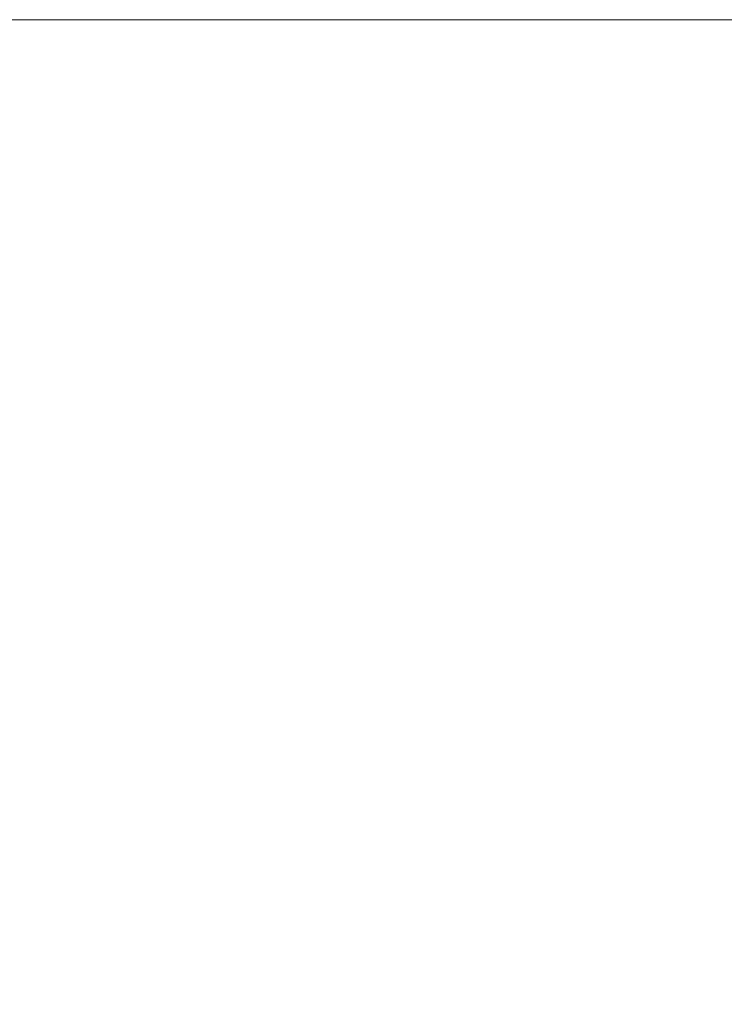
# Model space of a CAD drawing. Header units: centimetres. Extents: x -25.8 to 27.5, y 33.3 to 35.1.
# Tile 193 of 256: x -7.8545 to -7.8321, y 35.1088 to 35.1401. Entities that reach past the tile are written whole.
import ezdxf

# ---------------------------------------------------------------- set-up
doc = ezdxf.new("R2010")
doc.units = ezdxf.units.CM
doc.header["$LTSCALE"] = 2.54
doc.layers.add('Lucido design-1', color=7, linetype='Continuous')

# ---------------------------------------------------------------- blocks, each defined once
blk = doc.blocks.new('Gruppo-6-1')
at = {"color": 7, "linetype": 'Continuous', "lineweight": 9}
for points, invisible_edges in [([(27.40704, 35.140065, 330.489196), (27.40704, 35.140112, 330.486121), (-25.69296, 35.140112, 330.486121), (-25.69296, 35.140065, 330.489196)], 8), ([(-25.69296, 35.140112, 330.486121), (9.50704, 35.140112, 330.286121), (-7.79296, 35.140112, 330.286121)], 9), ([(-25.69296, 35.140112, 329.886121), (-25.69296, 35.140112, 330.486121), (-7.835096, 35.140112, 330.281633), (-7.843356, 35.140112, 330.279668)], 10), ([(-7.843356, 35.140112, 330.279668), (-7.851525, 35.140112, 330.277355), (-25.69296, 35.140112, 329.886121)], 10), ([(9.50704, 35.140112, 330.286121), (-25.69296, 35.140112, 330.486121), (27.40704, 35.140112, 330.486121)], 9), ([(-7.79296, 35.140112, 330.286121), (-7.801448, 35.140112, 330.285941), (-25.69296, 35.140112, 330.486121)], 10), ([(-7.851525, 35.140112, 330.277355), (-7.859588, 35.140112, 330.274697), (-25.69296, 35.140112, 329.886121)], 10), ([(-25.69296, 35.140112, 330.486121), (-7.818364, 35.140112, 330.284502), (-7.82676, 35.140112, 330.283245)], 9), ([(-7.801448, 35.140112, 330.285941), (-7.809921, 35.140112, 330.285401), (-25.69296, 35.140112, 330.486121)], 10), ([(-7.809921, 35.140112, 330.285401), (-7.818364, 35.140112, 330.284502), (-25.69296, 35.140112, 330.486121)], 10), ([(-7.82676, 35.140112, 330.283245), (-7.835096, 35.140112, 330.281633), (-25.69296, 35.140112, 330.486121)], 10), ([(27.40704, 35.140065, 306.522433), (27.40704, 35.140112, 306.519358), (-25.69296, 35.140112, 306.519358), (-25.69296, 35.140065, 306.522433)], 8), ([(-25.69296, 35.140112, 306.519358), (-7.819065, 35.140112, 306.317647), (-7.82769, 35.140112, 306.31632)], 9), ([(-25.69296, 35.140112, 306.519358), (-7.844724, 35.140112, 306.312544), (-7.853101, 35.140112, 306.310102)], 9), ([(-7.82769, 35.140112, 306.31632), (-7.836248, 35.140112, 306.314618), (-25.69296, 35.140112, 306.519358)], 10), ([(-7.836248, 35.140112, 306.314618), (-7.844724, 35.140112, 306.312544), (-25.69296, 35.140112, 306.519358)], 10), ([(-7.853101, 35.140112, 306.310102), (-7.861364, 35.140112, 306.307297), (-25.69296, 35.140112, 306.519358)], 10), ([(-25.69296, 35.140112, 306.519358), (-7.801684, 35.140112, 306.319168), (-7.810391, 35.140112, 306.318597)], 9), ([(9.50704, 35.140112, 306.319358), (-25.69296, 35.140112, 306.519358), (27.40704, 35.140112, 306.519358)], 9), ([(9.50704, 35.140112, 306.319358), (-7.79296, 35.140112, 306.319358), (-25.69296, 35.140112, 306.519358)], 10), ([(-7.810391, 35.140112, 306.318597), (-7.819065, 35.140112, 306.317647), (-25.69296, 35.140112, 306.519358)], 10), ([(-7.79296, 35.140112, 306.319358), (-7.801684, 35.140112, 306.319168), (-25.69296, 35.140112, 306.519358)], 10), ([(-7.861364, 35.140112, 306.307297), (-7.853101, 35.140112, 306.310102), (-7.85179, 35.140017, 306.305944), (-7.859873, 35.140017, 306.3032)], 14), ([(-7.859588, 35.140112, 330.274697), (-7.851525, 35.140112, 330.277355), (-7.850248, 35.140017, 330.273186), (-7.858136, 35.140017, 330.270586)], 14), ([(-7.853101, 35.140112, 306.310102), (-7.844724, 35.140112, 306.312544), (-7.843595, 35.140017, 306.308332), (-7.85179, 35.140017, 306.305944)], 14), ([(-7.851525, 35.140112, 330.277355), (-7.843356, 35.140112, 330.279668), (-7.842257, 35.140017, 330.275449), (-7.850248, 35.140017, 330.273186)], 14), ([(-7.844724, 35.140112, 306.312544), (-7.836248, 35.140112, 306.314618), (-7.835304, 35.140017, 306.310361), (-7.843595, 35.140017, 306.308332)], 14), ([(-7.843356, 35.140112, 330.279668), (-7.835096, 35.140112, 330.281633), (-7.834177, 35.140017, 330.27737), (-7.842257, 35.140017, 330.275449)], 14), ([(-7.836248, 35.140112, 306.314618), (-7.82769, 35.140112, 306.31632), (-7.826933, 35.140017, 306.312026), (-7.835304, 35.140017, 306.310361)], 14), ([(-7.835096, 35.140112, 330.281633), (-7.82676, 35.140112, 330.283245), (-7.826023, 35.140017, 330.278947), (-7.834177, 35.140017, 330.27737)], 14), ([(-25.69296, 35.140065, 330.489196), (-25.69296, 35.139998, 330.490482), (27.40704, 35.139998, 330.490482), (27.40704, 35.140065, 330.489196)], 10), ([(-25.69296, 35.140065, 306.522433), (-25.69296, 35.139998, 306.523719), (27.40704, 35.139998, 306.523719), (27.40704, 35.140065, 306.522433)], 10), ([(27.40704, 35.139851, 330.493342), (27.40704, 35.139998, 330.490482), (-25.69296, 35.139998, 330.490482), (-25.69296, 35.139851, 330.493342)], 10), ([(27.40704, 35.139851, 306.526579), (27.40704, 35.139998, 306.523719), (-25.69296, 35.139998, 306.523719), (-25.69296, 35.139851, 306.526579)], 10), ([(-25.69296, 35.139851, 330.493342), (-25.69296, 35.139712, 330.494835), (27.40704, 35.139712, 330.494835), (27.40704, 35.139851, 330.493342)], 10), ([(-25.69296, 35.139851, 306.526579), (-25.69296, 35.139712, 306.528072), (27.40704, 35.139712, 306.528072), (27.40704, 35.139851, 306.526579)], 10), ([(-7.859873, 35.140017, 306.3032), (-7.85179, 35.140017, 306.305944), (-7.850547, 35.139751, 306.302002), (-7.858459, 35.139751, 306.299317)], 15), ([(-7.858136, 35.140017, 330.270586), (-7.850248, 35.140017, 330.273186), (-7.849038, 35.139751, 330.269235), (-7.856759, 35.139751, 330.26669)], 15), ([(-7.85179, 35.140017, 306.305944), (-7.843595, 35.140017, 306.308332), (-7.842526, 35.139751, 306.304341), (-7.850547, 35.139751, 306.302002)], 15), ([(-7.850248, 35.140017, 330.273186), (-7.842257, 35.140017, 330.275449), (-7.841216, 35.139751, 330.27145), (-7.849038, 35.139751, 330.269235)], 15), ([(-7.843595, 35.140017, 306.308332), (-7.835304, 35.140017, 306.310361), (-7.83441, 35.139751, 306.306327), (-7.842526, 35.139751, 306.304341)], 15), ([(-7.842257, 35.140017, 330.275449), (-7.834177, 35.140017, 330.27737), (-7.833307, 35.139751, 330.273331), (-7.841216, 35.139751, 330.27145)], 15), ([(-7.835304, 35.140017, 306.310361), (-7.826933, 35.140017, 306.312026), (-7.826215, 35.139751, 306.307957), (-7.83441, 35.139751, 306.306327)], 15), ([(-7.834177, 35.140017, 330.27737), (-7.826023, 35.140017, 330.278947), (-7.825325, 35.139751, 330.274874), (-7.833307, 35.139751, 330.273331)], 15), ([(27.40704, 35.139465, 330.497478), (27.40704, 35.139712, 330.494835), (-25.69296, 35.139712, 330.494835), (-25.69296, 35.139465, 330.497478)], 10), ([(27.40704, 35.139465, 306.530715), (27.40704, 35.139712, 306.528072), (-25.69296, 35.139712, 306.528072), (-25.69296, 35.139465, 306.530715)], 10), ([(-25.69296, 35.139465, 330.497478), (-25.69296, 35.139236, 330.499171), (27.40704, 35.139236, 330.499171), (27.40704, 35.139465, 330.497478)], 10), ([(-25.69296, 35.139465, 306.530715), (-25.69296, 35.139236, 306.532408), (27.40704, 35.139236, 306.532408), (27.40704, 35.139465, 306.530715)], 10), ([(-7.858459, 35.139751, 306.299317), (-7.850547, 35.139751, 306.302002), (-7.84931, 35.139314, 306.298079), (-7.857052, 35.139314, 306.29545)], 15), ([(-7.856759, 35.139751, 330.26669), (-7.849038, 35.139751, 330.269235), (-7.847833, 35.139314, 330.265301), (-7.855388, 35.139314, 330.26281)], 15), ([(-7.850547, 35.139751, 306.302002), (-7.842526, 35.139751, 306.304341), (-7.841461, 35.139314, 306.300366), (-7.84931, 35.139314, 306.298079)], 15), ([(-7.849038, 35.139751, 330.269235), (-7.841216, 35.139751, 330.27145), (-7.840179, 35.139314, 330.267468), (-7.847833, 35.139314, 330.265301)], 15), ([(-7.842526, 35.139751, 306.304341), (-7.83441, 35.139751, 306.306327), (-7.833519, 35.139314, 306.30231), (-7.841461, 35.139314, 306.300366)], 15), ([(-7.841216, 35.139751, 330.27145), (-7.833307, 35.139751, 330.273331), (-7.83244, 35.139314, 330.269309), (-7.840179, 35.139314, 330.267468)], 15), ([(-7.83441, 35.139751, 306.306327), (-7.826215, 35.139751, 306.307957), (-7.8255, 35.139314, 306.303905), (-7.833519, 35.139314, 306.30231)], 15), ([(-7.833307, 35.139751, 330.273331), (-7.825325, 35.139751, 330.274874), (-7.82463, 35.139314, 330.270819), (-7.83244, 35.139314, 330.269309)], 15), ([(27.40704, 35.138907, 330.501599), (27.40704, 35.139236, 330.499171), (-25.69296, 35.139236, 330.499171), (-25.69296, 35.138907, 330.501599)], 10), ([(27.40704, 35.138907, 306.534836), (27.40704, 35.139236, 306.532408), (-25.69296, 35.139236, 306.532408), (-25.69296, 35.138907, 306.534836)], 10), ([(-7.862831, 35.139314, 330.260002), (-7.855388, 35.139314, 330.26281), (-7.854026, 35.138708, 330.258955), (-7.861306, 35.138708, 330.256207)], 15), ([(-7.857052, 35.139314, 306.29545), (-7.84931, 35.139314, 306.298079), (-7.848081, 35.138708, 306.294179), (-7.855654, 35.138708, 306.291608)], 15), ([(-7.855388, 35.139314, 330.26281), (-7.847833, 35.139314, 330.265301), (-7.846636, 35.138708, 330.261391), (-7.854026, 35.138708, 330.258955)], 15), ([(-7.84931, 35.139314, 306.298079), (-7.841461, 35.139314, 306.300366), (-7.840403, 35.138708, 306.296416), (-7.848081, 35.138708, 306.294179)], 15), ([(-7.847833, 35.139314, 330.265301), (-7.840179, 35.139314, 330.267468), (-7.839149, 35.138708, 330.263511), (-7.846636, 35.138708, 330.261391)], 15), ([(-7.841461, 35.139314, 306.300366), (-7.833519, 35.139314, 306.30231), (-7.832634, 35.138708, 306.298317), (-7.840403, 35.138708, 306.296416)], 15), ([(-7.840179, 35.139314, 330.267468), (-7.83244, 35.139314, 330.269309), (-7.831578, 35.138708, 330.265311), (-7.839149, 35.138708, 330.263511)], 15), ([(-7.833519, 35.139314, 306.30231), (-7.8255, 35.139314, 306.303905), (-7.82479, 35.138708, 306.299878), (-7.832634, 35.138708, 306.298317)], 15), ([(-7.83244, 35.139314, 330.269309), (-7.82463, 35.139314, 330.270819), (-7.823939, 35.138708, 330.266789), (-7.831578, 35.138708, 330.265311)], 15), ([(-25.69296, 35.138907, 330.501599), (-25.69296, 35.138572, 330.503483), (27.40704, 35.138572, 330.503483), (27.40704, 35.138907, 330.501599)], 10), ([(-25.69296, 35.138907, 306.534836), (-25.69296, 35.138572, 306.536719), (27.40704, 35.138572, 306.536719), (27.40704, 35.138907, 306.534836)], 10), ([(27.40704, 35.138177, 330.505696), (27.40704, 35.138572, 330.503483), (-25.69296, 35.138572, 330.503483), (-25.69296, 35.138177, 330.505696)], 10), ([(27.40704, 35.138177, 306.538933), (27.40704, 35.138572, 306.536719), (-25.69296, 35.138572, 306.536719), (-25.69296, 35.138177, 306.538933)], 10), ([(-7.863107, 35.138708, 306.288709), (-7.855654, 35.138708, 306.291608), (-7.854266, 35.137935, 306.287795), (-7.861555, 35.137935, 306.284961)], 15), ([(-7.861306, 35.138708, 330.256207), (-7.854026, 35.138708, 330.258955), (-7.852674, 35.137935, 330.255129), (-7.859793, 35.137935, 330.252443)], 15), ([(-7.855654, 35.138708, 306.291608), (-7.848081, 35.138708, 306.294179), (-7.846861, 35.137935, 306.290309), (-7.854266, 35.137935, 306.287795)], 15), ([(-7.854026, 35.138708, 330.258955), (-7.846636, 35.138708, 330.261391), (-7.845448, 35.137935, 330.257511), (-7.852674, 35.137935, 330.255129)], 15), ([(-7.848081, 35.138708, 306.294179), (-7.840403, 35.138708, 306.296416), (-7.839352, 35.137935, 306.292497), (-7.846861, 35.137935, 306.290309)], 15), ([(-7.846636, 35.138708, 330.261391), (-7.839149, 35.138708, 330.263511), (-7.838126, 35.137935, 330.259584), (-7.845448, 35.137935, 330.257511)], 15), ([(-7.840403, 35.138708, 306.296416), (-7.832634, 35.138708, 306.298317), (-7.831756, 35.137935, 306.294356), (-7.839352, 35.137935, 306.292497)], 15), ([(-7.839149, 35.138708, 330.263511), (-7.831578, 35.138708, 330.265311), (-7.830724, 35.137935, 330.261345), (-7.838126, 35.137935, 330.259584)], 15), ([(-7.832634, 35.138708, 306.298317), (-7.82479, 35.138708, 306.299878), (-7.824086, 35.137935, 306.295882), (-7.831756, 35.137935, 306.294356)], 15), ([(-25.69296, 35.138177, 330.505696), (-25.69296, 35.13772, 330.507761), (27.40704, 35.13772, 330.507761), (27.40704, 35.138177, 330.505696)], 10), ([(-25.69296, 35.138177, 306.538933), (-25.69296, 35.13772, 306.540998), (27.40704, 35.13772, 306.540998), (27.40704, 35.138177, 306.538933)], 10), ([(-7.861555, 35.137935, 306.284961), (-7.854266, 35.137935, 306.287795), (-7.852892, 35.136995, 306.284019), (-7.860017, 35.136995, 306.281248)], 15), ([(-7.859793, 35.137935, 330.252443), (-7.852674, 35.137935, 330.255129), (-7.851336, 35.136995, 330.25134), (-7.858295, 35.136995, 330.248714)], 15), ([(-7.854266, 35.137935, 306.287795), (-7.846861, 35.137935, 306.290309), (-7.845652, 35.136995, 306.286477), (-7.852892, 35.136995, 306.284019)], 15), ([(-7.852674, 35.137935, 330.255129), (-7.845448, 35.137935, 330.257511), (-7.844271, 35.136995, 330.253669), (-7.851336, 35.136995, 330.25134)], 15), ([(-7.846861, 35.137935, 306.290309), (-7.839352, 35.137935, 306.292497), (-7.838312, 35.136995, 306.288616), (-7.845652, 35.136995, 306.286477)], 15), ([(-7.845448, 35.137935, 330.257511), (-7.838126, 35.137935, 330.259584), (-7.837114, 35.136995, 330.255696), (-7.844271, 35.136995, 330.253669)], 15), ([(-7.839352, 35.137935, 306.292497), (-7.831756, 35.137935, 306.294356), (-7.830886, 35.136995, 306.290433), (-7.838312, 35.136995, 306.288616)], 15), ([(-7.838126, 35.137935, 330.259584), (-7.830724, 35.137935, 330.261345), (-7.829877, 35.136995, 330.257417), (-7.837114, 35.136995, 330.255696)], 15), ([(27.40704, 35.137277, 330.509763), (27.40704, 35.13772, 330.507761), (-25.69296, 35.13772, 330.507761), (-25.69296, 35.137277, 330.509763)], 10), ([(27.40704, 35.137277, 306.543), (27.40704, 35.13772, 306.540998), (-25.69296, 35.13772, 306.540998), (-25.69296, 35.137277, 306.543)], 10), ([(-25.69296, 35.137277, 330.509763), (-25.69296, 35.136684, 330.511998), (27.40704, 35.136684, 330.511998), (27.40704, 35.137277, 330.509763)], 10), ([(-25.69296, 35.137277, 306.543), (-25.69296, 35.136684, 306.545235), (27.40704, 35.136684, 306.545235), (27.40704, 35.137277, 306.543)], 10), ([(-7.860017, 35.136995, 306.281248), (-7.852892, 35.136995, 306.284019), (-7.851533, 35.135892, 306.280286), (-7.858497, 35.135892, 306.277578)], 15), ([(-7.858295, 35.136995, 330.248714), (-7.851336, 35.136995, 330.25134), (-7.850012, 35.135892, 330.247594), (-7.856814, 35.135892, 330.245028)], 15), ([(-7.852892, 35.136995, 306.284019), (-7.845652, 35.136995, 306.286477), (-7.844458, 35.135892, 306.282688), (-7.851533, 35.135892, 306.280286)], 15), ([(-7.851336, 35.136995, 330.25134), (-7.844271, 35.136995, 330.253669), (-7.843107, 35.135892, 330.24987), (-7.850012, 35.135892, 330.247594)], 15), ([(-7.845652, 35.136995, 306.286477), (-7.838312, 35.136995, 306.288616), (-7.837284, 35.135892, 306.284778), (-7.844458, 35.135892, 306.282688)], 15), ([(-7.844271, 35.136995, 330.253669), (-7.837114, 35.136995, 330.255696), (-7.836113, 35.135892, 330.251851), (-7.843107, 35.135892, 330.24987)], 15), ([(-7.838312, 35.136995, 306.288616), (-7.830886, 35.136995, 306.290433), (-7.830026, 35.135892, 306.286554), (-7.837284, 35.135892, 306.284778)], 15), ([(-7.837114, 35.136995, 330.255696), (-7.829877, 35.136995, 330.257417), (-7.82904, 35.135892, 330.253533), (-7.836113, 35.135892, 330.251851)], 15), ([(27.40704, 35.136207, 330.513793), (27.40704, 35.136684, 330.511998), (-25.69296, 35.136684, 330.511998), (-25.69296, 35.136207, 330.513793)], 10), ([(27.40704, 35.136207, 306.54703), (27.40704, 35.136684, 306.545235), (-25.69296, 35.136684, 306.545235), (-25.69296, 35.136207, 306.54703)], 10), ([(-25.69296, 35.136207, 330.513793), (-25.69296, 35.135464, 330.516186), (27.40704, 35.135464, 330.516186), (27.40704, 35.136207, 330.513793)], 10), ([(-25.69296, 35.136207, 306.54703), (-25.69296, 35.135464, 306.549423), (27.40704, 35.135464, 306.549423), (27.40704, 35.136207, 306.54703)], 10), ([(-7.858497, 35.135892, 306.277578), (-7.851533, 35.135892, 306.280286), (-7.850192, 35.134626, 306.276602), (-7.856996, 35.134626, 306.273956)], 15), ([(-7.856814, 35.135892, 330.245028), (-7.850012, 35.135892, 330.247594), (-7.848706, 35.134626, 330.243898), (-7.855352, 35.134626, 330.24139)], 15), ([(-7.851533, 35.135892, 306.280286), (-7.844458, 35.135892, 306.282688), (-7.843279, 35.134626, 306.278948), (-7.850192, 35.134626, 306.276602)], 15), ([(-7.850012, 35.135892, 330.247594), (-7.843107, 35.135892, 330.24987), (-7.841959, 35.134626, 330.246121), (-7.848706, 35.134626, 330.243898)], 15), ([(-7.844458, 35.135892, 306.282688), (-7.837284, 35.135892, 306.284778), (-7.836269, 35.134626, 306.280991), (-7.843279, 35.134626, 306.278948)], 15), ([(-7.843107, 35.135892, 330.24987), (-7.836113, 35.135892, 330.251851), (-7.835125, 35.134626, 330.248057), (-7.841959, 35.134626, 330.246121)], 15), ([(-7.837284, 35.135892, 306.284778), (-7.830026, 35.135892, 306.286554), (-7.829178, 35.134626, 306.282727), (-7.836269, 35.134626, 306.280991)], 15), ([(-7.836113, 35.135892, 330.251851), (-7.82904, 35.135892, 330.253533), (-7.828214, 35.134626, 330.249701), (-7.835125, 35.134626, 330.248057)], 15), ([(27.40704, 35.134969, 330.517778), (27.40704, 35.135464, 330.516186), (-25.69296, 35.135464, 330.516186), (-25.69296, 35.134969, 330.517778)], 10), ([(27.40704, 35.134969, 306.551015), (27.40704, 35.135464, 306.549423), (-25.69296, 35.135464, 306.549423), (-25.69296, 35.134969, 306.551015)], 10), ([(-25.69296, 35.134969, 330.517778), (-25.69296, 35.134062, 330.520317), (27.40704, 35.134062, 330.520317), (27.40704, 35.134969, 330.517778)], 10), ([(-25.69296, 35.134969, 306.551015), (-25.69296, 35.134062, 306.553554), (27.40704, 35.134062, 306.553554), (27.40704, 35.134969, 306.551015)], 10), ([(-7.861885, 35.134626, 330.238602), (-7.855352, 35.134626, 330.24139), (-7.853912, 35.133202, 330.237806), (-7.860295, 35.133202, 330.235083)], 15), ([(-7.856996, 35.134626, 306.273956), (-7.850192, 35.134626, 306.276602), (-7.848871, 35.133202, 306.272973), (-7.855518, 35.133202, 306.270388)], 15), ([(-7.855352, 35.134626, 330.24139), (-7.848706, 35.134626, 330.243898), (-7.847419, 35.133202, 330.240256), (-7.853912, 35.133202, 330.237806)], 15), ([(-7.850192, 35.134626, 306.276602), (-7.843279, 35.134626, 306.278948), (-7.842117, 35.133202, 306.275265), (-7.848871, 35.133202, 306.272973)], 15), ([(-7.848706, 35.134626, 330.243898), (-7.841959, 35.134626, 330.246121), (-7.840829, 35.133202, 330.242429), (-7.847419, 35.133202, 330.240256)], 15), ([(-7.843279, 35.134626, 306.278948), (-7.836269, 35.134626, 306.280991), (-7.83527, 35.133202, 306.277261), (-7.842117, 35.133202, 306.275265)], 15), ([(-7.841959, 35.134626, 330.246121), (-7.835125, 35.134626, 330.248057), (-7.834152, 35.133202, 330.24432), (-7.840829, 35.133202, 330.242429)], 15), ([(-7.836269, 35.134626, 306.280991), (-7.829178, 35.134626, 306.282727), (-7.828342, 35.133202, 306.278956), (-7.83527, 35.133202, 306.277261)], 15), ([(-7.835125, 35.134626, 330.248057), (-7.828214, 35.134626, 330.249701), (-7.8274, 35.133202, 330.245925), (-7.834152, 35.133202, 330.24432)], 15), ([(27.40704, 35.133564, 330.521712), (27.40704, 35.134062, 330.520317), (-25.69296, 35.134062, 330.520317), (-25.69296, 35.133564, 330.521712)], 10), ([(27.40704, 35.133564, 306.554949), (27.40704, 35.134062, 306.553554), (-25.69296, 35.134062, 306.553554), (-25.69296, 35.133564, 306.554949)], 10), ([(-25.69296, 35.133564, 330.521712), (-25.69296, 35.132483, 330.524383), (27.40704, 35.132483, 330.524383), (27.40704, 35.133564, 330.521712)], 10), ([(-25.69296, 35.133564, 306.554949), (-25.69296, 35.132483, 306.55762), (27.40704, 35.132483, 306.55762), (27.40704, 35.133564, 306.554949)], 10), ([(-7.862047, 35.133202, 306.267515), (-7.855518, 35.133202, 306.270388), (-7.854065, 35.131622, 306.26688), (-7.860442, 35.131622, 306.264074)], 15), ([(-7.860295, 35.133202, 330.235083), (-7.853912, 35.133202, 330.237806), (-7.852496, 35.131622, 330.234283), (-7.858731, 35.131622, 330.231623)], 15), ([(-7.855518, 35.133202, 306.270388), (-7.848871, 35.133202, 306.272973), (-7.847572, 35.131622, 306.269405), (-7.854065, 35.131622, 306.26688)], 15), ([(-7.853912, 35.133202, 330.237806), (-7.847419, 35.133202, 330.240256), (-7.846155, 35.131622, 330.236677), (-7.852496, 35.131622, 330.234283)], 15), ([(-7.848871, 35.133202, 306.272973), (-7.842117, 35.133202, 306.275265), (-7.840976, 35.131622, 306.271644), (-7.847572, 35.131622, 306.269405)], 15), ([(-7.847419, 35.133202, 330.240256), (-7.840829, 35.133202, 330.242429), (-7.839717, 35.131622, 330.238799), (-7.846155, 35.131622, 330.236677)], 15), ([(-7.842117, 35.133202, 306.275265), (-7.83527, 35.133202, 306.277261), (-7.834287, 35.131622, 306.273594), (-7.840976, 35.131622, 306.271644)], 15), ([(-7.840829, 35.133202, 330.242429), (-7.834152, 35.133202, 330.24432), (-7.833195, 35.131622, 330.240645), (-7.839717, 35.131622, 330.238799)], 15), ([(-7.83527, 35.133202, 306.277261), (-7.828342, 35.133202, 306.278956), (-7.82752, 35.131622, 306.27525), (-7.834287, 35.131622, 306.273594)], 15), ([(-7.834152, 35.133202, 330.24432), (-7.8274, 35.133202, 330.245925), (-7.8266, 35.131622, 330.242214), (-7.833195, 35.131622, 330.240645)], 15), ([(27.40704, 35.131995, 330.525586), (27.40704, 35.132483, 330.524383), (-25.69296, 35.132483, 330.524383), (-25.69296, 35.131995, 330.525586)], 10), ([(27.40704, 35.131995, 306.558823), (27.40704, 35.132483, 306.55762), (-25.69296, 35.132483, 306.55762), (-25.69296, 35.131995, 306.558823)], 10), ([(-25.69296, 35.131995, 330.525586), (-25.69296, 35.130727, 330.528376), (27.40704, 35.130727, 330.528376), (27.40704, 35.131995, 330.525586)], 10), ([(-25.69296, 35.131995, 306.558823), (-25.69296, 35.130727, 306.561613), (27.40704, 35.130727, 306.561613), (27.40704, 35.131995, 306.558823)], 10), ([(-7.860442, 35.131622, 306.264074), (-7.854065, 35.131622, 306.26688), (-7.85264, 35.129888, 306.263438), (-7.858868, 35.129888, 306.260698)], 15), ([(-7.858731, 35.131622, 330.231623), (-7.852496, 35.131622, 330.234283), (-7.851107, 35.129888, 330.230827), (-7.857196, 35.129888, 330.228228)], 15), ([(-7.854065, 35.131622, 306.26688), (-7.847572, 35.131622, 306.269405), (-7.846298, 35.129888, 306.265904), (-7.85264, 35.129888, 306.263438)], 15), ([(-7.852496, 35.131622, 330.234283), (-7.846155, 35.131622, 330.236677), (-7.844913, 35.129888, 330.233164), (-7.851107, 35.129888, 330.230827)], 15), ([(-7.847572, 35.131622, 306.269405), (-7.840976, 35.131622, 306.271644), (-7.839855, 35.129888, 306.268091), (-7.846298, 35.129888, 306.265904)], 15), ([(-7.846155, 35.131622, 330.236677), (-7.839717, 35.131622, 330.238799), (-7.838626, 35.129888, 330.235237), (-7.844913, 35.129888, 330.233164)], 15), ([(-7.840976, 35.131622, 306.271644), (-7.834287, 35.131622, 306.273594), (-7.833323, 35.129888, 306.269995), (-7.839855, 35.129888, 306.268091)], 15), ([(-7.839717, 35.131622, 330.238799), (-7.833195, 35.131622, 330.240645), (-7.832256, 35.129888, 330.23704), (-7.838626, 35.129888, 330.235237)], 15), ([(-7.834287, 35.131622, 306.273594), (-7.82752, 35.131622, 306.27525), (-7.826714, 35.129888, 306.271613), (-7.833323, 35.129888, 306.269995)], 15), ([(-7.833195, 35.131622, 330.240645), (-7.8266, 35.131622, 330.242214), (-7.825816, 35.129888, 330.238572), (-7.832256, 35.129888, 330.23704)], 15), ([(27.40704, 35.130264, 330.529396), (27.40704, 35.130727, 330.528376), (-25.69296, 35.130727, 330.528376), (-25.69296, 35.130264, 330.529396)], 10), ([(27.40704, 35.130264, 306.562633), (27.40704, 35.130727, 306.561613), (-25.69296, 35.130727, 306.561613), (-25.69296, 35.130264, 306.562633)], 10), ([(-25.69296, 35.130264, 330.529396), (-25.69296, 35.128799, 330.532289), (27.40704, 35.128799, 330.532289), (27.40704, 35.130264, 330.529396)], 10), ([(-25.69296, 35.130264, 306.562633), (-25.69296, 35.128799, 306.565526), (27.40704, 35.128799, 306.565526), (27.40704, 35.130264, 306.562633)], 10), ([(-7.858868, 35.129888, 306.260698), (-7.85264, 35.129888, 306.263438), (-7.851244, 35.128004, 306.260068), (-7.857326, 35.128004, 306.257392)], 15), ([(-7.857196, 35.129888, 330.228228), (-7.851107, 35.129888, 330.230827), (-7.849747, 35.128004, 330.227442), (-7.855694, 35.128004, 330.224905)], 15), ([(-7.85264, 35.129888, 306.263438), (-7.846298, 35.129888, 306.265904), (-7.845051, 35.128004, 306.262477), (-7.851244, 35.128004, 306.260068)], 15), ([(-7.851107, 35.129888, 330.230827), (-7.844913, 35.129888, 330.233164), (-7.843698, 35.128004, 330.229725), (-7.849747, 35.128004, 330.227442)], 15), ([(-7.846298, 35.129888, 306.265904), (-7.839855, 35.129888, 306.268091), (-7.838758, 35.128004, 306.264613), (-7.845051, 35.128004, 306.262477)], 15), ([(-7.844913, 35.129888, 330.233164), (-7.838626, 35.129888, 330.235237), (-7.837558, 35.128004, 330.231749), (-7.843698, 35.128004, 330.229725)], 15), ([(-7.839855, 35.129888, 306.268091), (-7.833323, 35.129888, 306.269995), (-7.832379, 35.128004, 306.266472), (-7.838758, 35.128004, 306.264613)], 15), ([(-7.838626, 35.129888, 330.235237), (-7.832256, 35.129888, 330.23704), (-7.831337, 35.128004, 330.23351), (-7.837558, 35.128004, 330.231749)], 15), ([(-7.833323, 35.129888, 306.269995), (-7.826714, 35.129888, 306.271613), (-7.825924, 35.128004, 306.268051), (-7.832379, 35.128004, 306.266472)], 15), ([(-7.832256, 35.129888, 330.23704), (-7.825816, 35.129888, 330.238572), (-7.825047, 35.128004, 330.235006), (-7.831337, 35.128004, 330.23351)], 15), ([(27.40704, 35.128373, 330.533133), (27.40704, 35.128799, 330.532289), (-25.69296, 35.128799, 330.532289), (-25.69296, 35.128373, 330.533133)], 10), ([(27.40704, 35.128373, 306.56637), (27.40704, 35.128799, 306.565526), (-25.69296, 35.128799, 306.565526), (-25.69296, 35.128373, 306.56637)], 10), ([(-25.69296, 35.128373, 330.533133), (-25.69296, 35.126703, 330.536115), (27.40704, 35.126703, 330.536115), (27.40704, 35.128373, 330.533133)], 10), ([(-25.69296, 35.128373, 306.56637), (-25.69296, 35.126703, 306.569352), (27.40704, 35.126703, 306.569352), (27.40704, 35.128373, 306.56637)], 10), ([(-7.861527, 35.128004, 330.222117), (-7.855694, 35.128004, 330.224905), (-7.854226, 35.125974, 330.221657), (-7.859923, 35.125974, 330.218934)], 15), ([(-7.857326, 35.128004, 306.257392), (-7.851244, 35.128004, 306.260068), (-7.84988, 35.125974, 306.256775), (-7.85582, 35.125974, 306.254162)], 15), ([(-7.855694, 35.128004, 330.224905), (-7.849747, 35.128004, 330.227442), (-7.848418, 35.125974, 330.224135), (-7.854226, 35.125974, 330.221657)], 15), ([(-7.851244, 35.128004, 306.260068), (-7.845051, 35.128004, 306.262477), (-7.843832, 35.125974, 306.259127), (-7.84988, 35.125974, 306.256775)], 15), ([(-7.849747, 35.128004, 330.227442), (-7.843698, 35.128004, 330.229725), (-7.842511, 35.125974, 330.226364), (-7.848418, 35.125974, 330.224135)], 15), ([(-7.845051, 35.128004, 306.262477), (-7.838758, 35.128004, 306.264613), (-7.837687, 35.125974, 306.261213), (-7.843832, 35.125974, 306.259127)], 15), ([(-7.843698, 35.128004, 330.229725), (-7.837558, 35.128004, 330.231749), (-7.836514, 35.125974, 330.228341), (-7.842511, 35.125974, 330.226364)], 15), ([(-7.838758, 35.128004, 306.264613), (-7.832379, 35.128004, 306.266472), (-7.831456, 35.125974, 306.263029), (-7.837687, 35.125974, 306.261213)], 15), ([(-7.837558, 35.128004, 330.231749), (-7.831337, 35.128004, 330.23351), (-7.830439, 35.125974, 330.230061), (-7.836514, 35.125974, 330.228341)], 15), ([(-7.832379, 35.128004, 306.266472), (-7.825924, 35.128004, 306.268051), (-7.825153, 35.125974, 306.264572), (-7.831456, 35.125974, 306.263029)], 15), ([(27.40704, 35.126325, 330.536791), (27.40704, 35.126703, 330.536115), (-25.69296, 35.126703, 330.536115), (-25.69296, 35.126325, 330.536791)], 10), ([(27.40704, 35.126325, 306.570028), (27.40704, 35.126703, 306.569352), (-25.69296, 35.126703, 306.569352), (-25.69296, 35.126325, 306.570028)], 10), ([(-25.69296, 35.126325, 330.536791), (-25.69296, 35.124442, 330.539846), (27.40704, 35.124442, 330.539846), (27.40704, 35.126325, 330.536791)], 10), ([(-25.69296, 35.126325, 306.570028), (-25.69296, 35.124442, 306.573083), (27.40704, 35.124442, 306.573083), (27.40704, 35.126325, 306.570028)], 10), ([(-7.86164, 35.125974, 306.251292), (-7.85582, 35.125974, 306.254162), (-7.854351, 35.123802, 306.251012), (-7.860035, 35.123802, 306.248209)], 15), ([(-7.859923, 35.125974, 330.218934), (-7.854226, 35.125974, 330.221657), (-7.852794, 35.123802, 330.21849), (-7.858358, 35.123802, 330.215832)], 15), ([(-7.85582, 35.125974, 306.254162), (-7.84988, 35.125974, 306.256775), (-7.84855, 35.123802, 306.253565), (-7.854351, 35.123802, 306.251012)], 15), ([(-7.854226, 35.125974, 330.221657), (-7.848418, 35.125974, 330.224135), (-7.847123, 35.123802, 330.22091), (-7.852794, 35.123802, 330.21849)], 15), ([(-7.84988, 35.125974, 306.256775), (-7.843832, 35.125974, 306.259127), (-7.842643, 35.123802, 306.255862), (-7.84855, 35.123802, 306.253565)], 15), ([(-7.848418, 35.125974, 330.224135), (-7.842511, 35.125974, 330.226364), (-7.841353, 35.123802, 330.223088), (-7.847123, 35.123802, 330.22091)], 15), ([(-7.843832, 35.125974, 306.259127), (-7.837687, 35.125974, 306.261213), (-7.836642, 35.123802, 306.257899), (-7.842643, 35.123802, 306.255862)], 15), ([(-7.842511, 35.125974, 330.226364), (-7.836514, 35.125974, 330.228341), (-7.835497, 35.123802, 330.225018), (-7.841353, 35.123802, 330.223088)], 15), ([(-7.837687, 35.125974, 306.261213), (-7.831456, 35.125974, 306.263029), (-7.830557, 35.123802, 306.259673), (-7.836642, 35.123802, 306.257899)], 15), ([(-7.836514, 35.125974, 330.228341), (-7.830439, 35.125974, 330.230061), (-7.829563, 35.123802, 330.226698), (-7.835497, 35.123802, 330.225018)], 15), ([(27.40704, 35.124123, 330.540363), (27.40704, 35.124442, 330.539846), (-25.69296, 35.124442, 330.539846), (-25.69296, 35.124123, 330.540363)], 10), ([(27.40704, 35.124123, 306.5736), (27.40704, 35.124442, 306.573083), (-25.69296, 35.124442, 306.573083), (-25.69296, 35.124123, 306.5736)], 10), ([(-25.69296, 35.124123, 330.540363), (-25.69296, 35.12202, 330.543474), (27.40704, 35.12202, 330.543474), (27.40704, 35.124123, 330.540363)], 10), ([(-25.69296, 35.124123, 306.5736), (-25.69296, 35.12202, 306.576711), (27.40704, 35.12202, 306.576711), (27.40704, 35.124123, 306.5736)], 10), ([(-7.860035, 35.123802, 306.248209), (-7.854351, 35.123802, 306.251012), (-7.852923, 35.121491, 306.247949), (-7.858475, 35.121491, 306.245211)], 15), ([(-7.858358, 35.123802, 330.215832), (-7.852794, 35.123802, 330.21849), (-7.851402, 35.121491, 330.21541), (-7.856837, 35.121491, 330.212813)], 15), ([(-7.854351, 35.123802, 306.251012), (-7.84855, 35.123802, 306.253565), (-7.847257, 35.121491, 306.250442), (-7.852923, 35.121491, 306.247949)], 15), ([(-7.852794, 35.123802, 330.21849), (-7.847123, 35.123802, 330.22091), (-7.845862, 35.121491, 330.217774), (-7.851402, 35.121491, 330.21541)], 15), ([(-7.84855, 35.123802, 306.253565), (-7.842643, 35.123802, 306.255862), (-7.841487, 35.121491, 306.252686), (-7.847257, 35.121491, 306.250442)], 15), ([(-7.847123, 35.123802, 330.22091), (-7.841353, 35.123802, 330.223088), (-7.840227, 35.121491, 330.219901), (-7.845862, 35.121491, 330.217774)], 15), ([(-7.842643, 35.123802, 306.255862), (-7.836642, 35.123802, 306.257899), (-7.835625, 35.121491, 306.254676), (-7.841487, 35.121491, 306.252686)], 15), ([(-7.841353, 35.123802, 330.223088), (-7.835497, 35.123802, 330.225018), (-7.834507, 35.121491, 330.221786), (-7.840227, 35.121491, 330.219901)], 15), ([(-7.836642, 35.123802, 306.257899), (-7.830557, 35.123802, 306.259673), (-7.829682, 35.121491, 306.256408), (-7.835625, 35.121491, 306.254676)], 15), ([(-7.835497, 35.123802, 330.225018), (-7.829563, 35.123802, 330.226698), (-7.828712, 35.121491, 330.223427), (-7.834507, 35.121491, 330.221786)], 15), ([(27.40704, 35.121771, 330.543844), (27.40704, 35.12202, 330.543474), (-25.69296, 35.12202, 330.543474), (-25.69296, 35.121771, 330.543844)], 10), ([(27.40704, 35.121771, 306.577081), (27.40704, 35.12202, 306.576711), (-25.69296, 35.12202, 306.576711), (-25.69296, 35.121771, 306.577081)], 10), ([(-25.69296, 35.121771, 330.543844), (-25.69296, 35.119443, 330.546994), (27.40704, 35.119443, 330.546994), (27.40704, 35.121771, 330.543844)], 10), ([(-25.69296, 35.121771, 306.577081), (-25.69296, 35.119443, 306.580231), (27.40704, 35.119443, 306.580231), (27.40704, 35.121771, 306.577081)], 10), ([(-7.858475, 35.121491, 306.245211), (-7.852923, 35.121491, 306.247949), (-7.851537, 35.119046, 306.244977), (-7.85696, 35.119046, 306.242302)], 15), ([(-7.856837, 35.121491, 330.212813), (-7.851402, 35.121491, 330.21541), (-7.850051, 35.119046, 330.212422), (-7.85536, 35.119046, 330.209885)], 15), ([(-7.852923, 35.121491, 306.247949), (-7.847257, 35.121491, 306.250442), (-7.846002, 35.119046, 306.247412), (-7.851537, 35.119046, 306.244977)], 15), ([(-7.851402, 35.121491, 330.21541), (-7.845862, 35.121491, 330.217774), (-7.84464, 35.119046, 330.214731), (-7.850051, 35.119046, 330.212422)], 15), ([(-7.847257, 35.121491, 306.250442), (-7.841487, 35.121491, 306.252686), (-7.840365, 35.119046, 306.249604), (-7.846002, 35.119046, 306.247412)], 15), ([(-7.845862, 35.121491, 330.217774), (-7.840227, 35.121491, 330.219901), (-7.839135, 35.119046, 330.216808), (-7.84464, 35.119046, 330.214731)], 15), ([(-7.841487, 35.121491, 306.252686), (-7.835625, 35.121491, 306.254676), (-7.834639, 35.119046, 306.251548), (-7.840365, 35.119046, 306.249604)], 15), ([(-7.840227, 35.121491, 330.219901), (-7.834507, 35.121491, 330.221786), (-7.833547, 35.119046, 330.21865), (-7.839135, 35.119046, 330.216808)], 15), ([(-7.835625, 35.121491, 306.254676), (-7.829682, 35.121491, 306.256408), (-7.828833, 35.119046, 306.25324), (-7.834639, 35.119046, 306.251548)], 15), ([(-7.834507, 35.121491, 330.221786), (-7.828712, 35.121491, 330.223427), (-7.827885, 35.119046, 330.220254), (-7.833547, 35.119046, 330.21865)], 15), ([(27.40704, 35.119272, 330.547225), (27.40704, 35.119443, 330.546994), (-25.69296, 35.119443, 330.546994), (-25.69296, 35.119272, 330.547225)], 10), ([(27.40704, 35.119272, 306.580462), (27.40704, 35.119443, 306.580231), (-25.69296, 35.119443, 306.580231), (-25.69296, 35.119272, 306.580462)], 10), ([(-25.69296, 35.119272, 330.547225), (-25.69296, 35.116714, 330.550399), (27.40704, 35.116714, 330.550399), (27.40704, 35.119272, 330.547225)], 10), ([(-25.69296, 35.119272, 306.580462), (-25.69296, 35.116714, 306.583635), (27.40704, 35.116714, 306.583635), (27.40704, 35.119272, 306.580462)], 10), ([(-7.860557, 35.119046, 330.207125), (-7.85536, 35.119046, 330.209885), (-7.853931, 35.116471, 330.207051), (-7.859009, 35.116471, 330.204354)], 15), ([(-7.85696, 35.119046, 306.242302), (-7.851537, 35.119046, 306.244977), (-7.850195, 35.116471, 306.2421), (-7.855495, 35.116471, 306.239487)], 15), ([(-7.85536, 35.119046, 330.209885), (-7.850051, 35.119046, 330.212422), (-7.848744, 35.116471, 330.209529), (-7.853931, 35.116471, 330.207051)], 15), ([(-7.851537, 35.119046, 306.244977), (-7.846002, 35.119046, 306.247412), (-7.844787, 35.116471, 306.24448), (-7.850195, 35.116471, 306.2421)], 15), ([(-7.850051, 35.119046, 330.212422), (-7.84464, 35.119046, 330.214731), (-7.843456, 35.116471, 330.211786), (-7.848744, 35.116471, 330.209529)], 15), ([(-7.846002, 35.119046, 306.247412), (-7.840365, 35.119046, 306.249604), (-7.83928, 35.116471, 306.246621), (-7.844787, 35.116471, 306.24448)], 15), ([(-7.84464, 35.119046, 330.214731), (-7.839135, 35.119046, 330.216808), (-7.838077, 35.116471, 330.213816), (-7.843456, 35.116471, 330.211786)], 15), ([(-7.840365, 35.119046, 306.249604), (-7.834639, 35.119046, 306.251548), (-7.833685, 35.116471, 306.248521), (-7.83928, 35.116471, 306.246621)], 15), ([(-7.839135, 35.119046, 330.216808), (-7.833547, 35.119046, 330.21865), (-7.832617, 35.116471, 330.215615), (-7.838077, 35.116471, 330.213816)], 15), ([(-7.834639, 35.119046, 306.251548), (-7.828833, 35.119046, 306.25324), (-7.828012, 35.116471, 306.250174), (-7.833685, 35.116471, 306.248521)], 15), ([(-7.833547, 35.119046, 330.21865), (-7.827885, 35.119046, 330.220254), (-7.827085, 35.116471, 330.217182), (-7.832617, 35.116471, 330.215615)], 15), ([(27.40704, 35.116631, 330.550502), (27.40704, 35.116714, 330.550399), (-25.69296, 35.116714, 330.550399), (-25.69296, 35.116631, 330.550502)], 10), ([(27.40704, 35.116631, 306.583739), (27.40704, 35.116714, 306.583635), (-25.69296, 35.116714, 306.583635), (-25.69296, 35.116631, 306.583739)], 10), ([(27.40704, 35.113851, 330.553668), (27.40704, 35.116631, 330.550502), (-25.69296, 35.116631, 330.550502), (-25.69296, 35.113851, 330.553668)], 10), ([(27.40704, 35.113851, 306.586905), (27.40704, 35.116631, 306.583739), (-25.69296, 35.116631, 306.583739), (-25.69296, 35.113851, 306.586905)], 10), ([(-7.860675, 35.116471, 306.236645), (-7.855495, 35.116471, 306.239487), (-7.85408, 35.113772, 306.236769), (-7.859143, 35.113772, 306.233992)], 15), ([(-7.859009, 35.116471, 330.204354), (-7.853931, 35.116471, 330.207051), (-7.852552, 35.113772, 330.204315), (-7.857515, 35.113772, 330.20168)], 15), ([(-7.855495, 35.116471, 306.239487), (-7.850195, 35.116471, 306.2421), (-7.848901, 35.113772, 306.239324), (-7.85408, 35.113772, 306.236769)], 15), ([(-7.853931, 35.116471, 330.207051), (-7.848744, 35.116471, 330.209529), (-7.847482, 35.113772, 330.206738), (-7.852552, 35.113772, 330.204315)], 15), ([(-7.850195, 35.116471, 306.2421), (-7.844787, 35.116471, 306.24448), (-7.843615, 35.113772, 306.24165), (-7.848901, 35.113772, 306.239324)], 15), ([(-7.848744, 35.116471, 330.209529), (-7.843456, 35.116471, 330.211786), (-7.842314, 35.113772, 330.208943), (-7.847482, 35.113772, 330.206738)], 15), ([(-7.844787, 35.116471, 306.24448), (-7.83928, 35.116471, 306.246621), (-7.838232, 35.113772, 306.243743), (-7.843615, 35.113772, 306.24165)], 15), ([(-7.843456, 35.116471, 330.211786), (-7.838077, 35.116471, 330.213816), (-7.837057, 35.113772, 330.210927), (-7.842314, 35.113772, 330.208943)], 15), ([(-7.83928, 35.116471, 306.246621), (-7.833685, 35.116471, 306.248521), (-7.832764, 35.113772, 306.245599), (-7.838232, 35.113772, 306.243743)], 15), ([(-7.838077, 35.116471, 330.213816), (-7.832617, 35.116471, 330.215615), (-7.83172, 35.113772, 330.212686), (-7.837057, 35.113772, 330.210927)], 15), ([(-7.833685, 35.116471, 306.248521), (-7.828012, 35.116471, 306.250174), (-7.827219, 35.113772, 306.247215), (-7.832764, 35.113772, 306.245599)], 15), ([(-7.832617, 35.116471, 330.215615), (-7.827085, 35.116471, 330.217182), (-7.826314, 35.113772, 330.214217), (-7.83172, 35.113772, 330.212686)], 15), ([(-25.69296, 35.113851, 330.553668), (-25.69296, 35.113839, 330.55368), (27.40704, 35.113839, 330.55368), (27.40704, 35.113851, 330.553668)], 10), ([(-25.69296, 35.113851, 306.586905), (-25.69296, 35.113839, 306.586917), (27.40704, 35.113839, 306.586917), (27.40704, 35.113851, 306.586905)], 10), ([(27.40704, 35.110937, 330.556718), (27.40704, 35.113839, 330.55368), (-25.69296, 35.113839, 330.55368), (-25.69296, 35.110937, 330.556718)], 10), ([(27.40704, 35.110937, 306.589955), (27.40704, 35.113839, 306.586917), (-25.69296, 35.113839, 306.586917), (-25.69296, 35.110937, 306.589955)], 10), ([(-7.859143, 35.113772, 306.233992), (-7.85408, 35.113772, 306.236769), (-7.852719, 35.110952, 306.234154), (-7.85767, 35.110952, 306.231439)], 15), ([(-7.857515, 35.113772, 330.20168), (-7.852552, 35.113772, 330.204315), (-7.851225, 35.110952, 330.201683), (-7.856077, 35.110952, 330.199106)], 15), ([(-7.85408, 35.113772, 306.236769), (-7.848901, 35.113772, 306.239324), (-7.847655, 35.110952, 306.236652), (-7.852719, 35.110952, 306.234154)], 15), ([(-7.852552, 35.113772, 330.204315), (-7.847482, 35.113772, 330.206738), (-7.846268, 35.110952, 330.204052), (-7.851225, 35.110952, 330.201683)], 15), ([(-7.848901, 35.113772, 306.239324), (-7.843615, 35.113772, 306.24165), (-7.842487, 35.110952, 306.238926), (-7.847655, 35.110952, 306.236652)], 15), ([(-7.847482, 35.113772, 330.206738), (-7.842314, 35.113772, 330.208943), (-7.841215, 35.110952, 330.206208), (-7.846268, 35.110952, 330.204052)], 15), ([(-7.843615, 35.113772, 306.24165), (-7.838232, 35.113772, 306.243743), (-7.837224, 35.110952, 306.240972), (-7.842487, 35.110952, 306.238926)], 15), ([(-7.842314, 35.113772, 330.208943), (-7.837057, 35.113772, 330.210927), (-7.836075, 35.110952, 330.208148), (-7.841215, 35.110952, 330.206208)], 15), ([(-7.838232, 35.113772, 306.243743), (-7.832764, 35.113772, 306.245599), (-7.831877, 35.110952, 306.242788), (-7.837224, 35.110952, 306.240972)], 15), ([(-7.837057, 35.113772, 330.210927), (-7.83172, 35.113772, 330.212686), (-7.830857, 35.110952, 330.209868), (-7.836075, 35.110952, 330.208148)], 15), ([(-7.832764, 35.113772, 306.245599), (-7.827219, 35.113772, 306.247215), (-7.826456, 35.110952, 306.244368), (-7.831877, 35.110952, 306.242788)], 15), ([(-7.85767, 35.110952, 306.231439), (-7.852719, 35.110952, 306.234154), (-7.851413, 35.108017, 306.231646), (-7.856256, 35.108017, 306.22899)], 15), ([(-7.856077, 35.110952, 330.199106), (-7.851225, 35.110952, 330.201683), (-7.849952, 35.108017, 330.199158), (-7.854698, 35.108017, 330.196637)], 15), ([(-7.852719, 35.110952, 306.234154), (-7.847655, 35.110952, 306.236652), (-7.84646, 35.108017, 306.234089), (-7.851413, 35.108017, 306.231646)], 15), ([(-7.851225, 35.110952, 330.201683), (-7.846268, 35.110952, 330.204052), (-7.845103, 35.108017, 330.201475), (-7.849952, 35.108017, 330.199158)], 15), ([(-7.847655, 35.110952, 306.236652), (-7.842487, 35.110952, 306.238926), (-7.841404, 35.108017, 306.236313), (-7.84646, 35.108017, 306.234089)], 15), ([(-7.846268, 35.110952, 330.204052), (-7.841215, 35.110952, 330.206208), (-7.84016, 35.108017, 330.203584), (-7.845103, 35.108017, 330.201475)], 15), ([(-7.842487, 35.110952, 306.238926), (-7.837224, 35.110952, 306.240972), (-7.836257, 35.108017, 306.238315), (-7.841404, 35.108017, 306.236313)], 15), ([(-7.841215, 35.110952, 330.206208), (-7.836075, 35.110952, 330.208148), (-7.835133, 35.108017, 330.205481), (-7.84016, 35.108017, 330.203584)], 15), ([(-7.837224, 35.110952, 306.240972), (-7.831877, 35.110952, 306.242788), (-7.831027, 35.108017, 306.240091), (-7.836257, 35.108017, 306.238315)], 15), ([(-7.836075, 35.110952, 330.208148), (-7.830857, 35.110952, 330.209868), (-7.830029, 35.108017, 330.207164), (-7.835133, 35.108017, 330.205481)], 15), ([(-25.69296, 35.110937, 330.556718), (-25.69296, 35.11082, 330.55683), (27.40704, 35.11082, 330.55683), (27.40704, 35.110937, 330.556718)], 10), ([(-25.69296, 35.110937, 306.589955), (-25.69296, 35.11082, 306.590067), (27.40704, 35.11082, 306.590067), (27.40704, 35.110937, 306.589955)], 10), ([(27.40704, 35.107894, 330.559644), (27.40704, 35.11082, 330.55683), (-25.69296, 35.11082, 330.55683), (-25.69296, 35.107894, 330.559644)], 10), ([(27.40704, 35.107894, 306.592881), (27.40704, 35.11082, 306.590067), (-25.69296, 35.11082, 306.590067), (-25.69296, 35.107894, 306.592881)], 10)]:
    blk.add_3dface(points, dxfattribs=dict(at, invisible_edges=invisible_edges))

msp = doc.modelspace()

# ---------------------------------------------------------------- block references
at = {"layer": 'Lucido design-1', "color": 7}
msp.add_blockref('Gruppo-6-1', (0, 0), dxfattribs=at)

doc.saveas('drawing.dxf')
